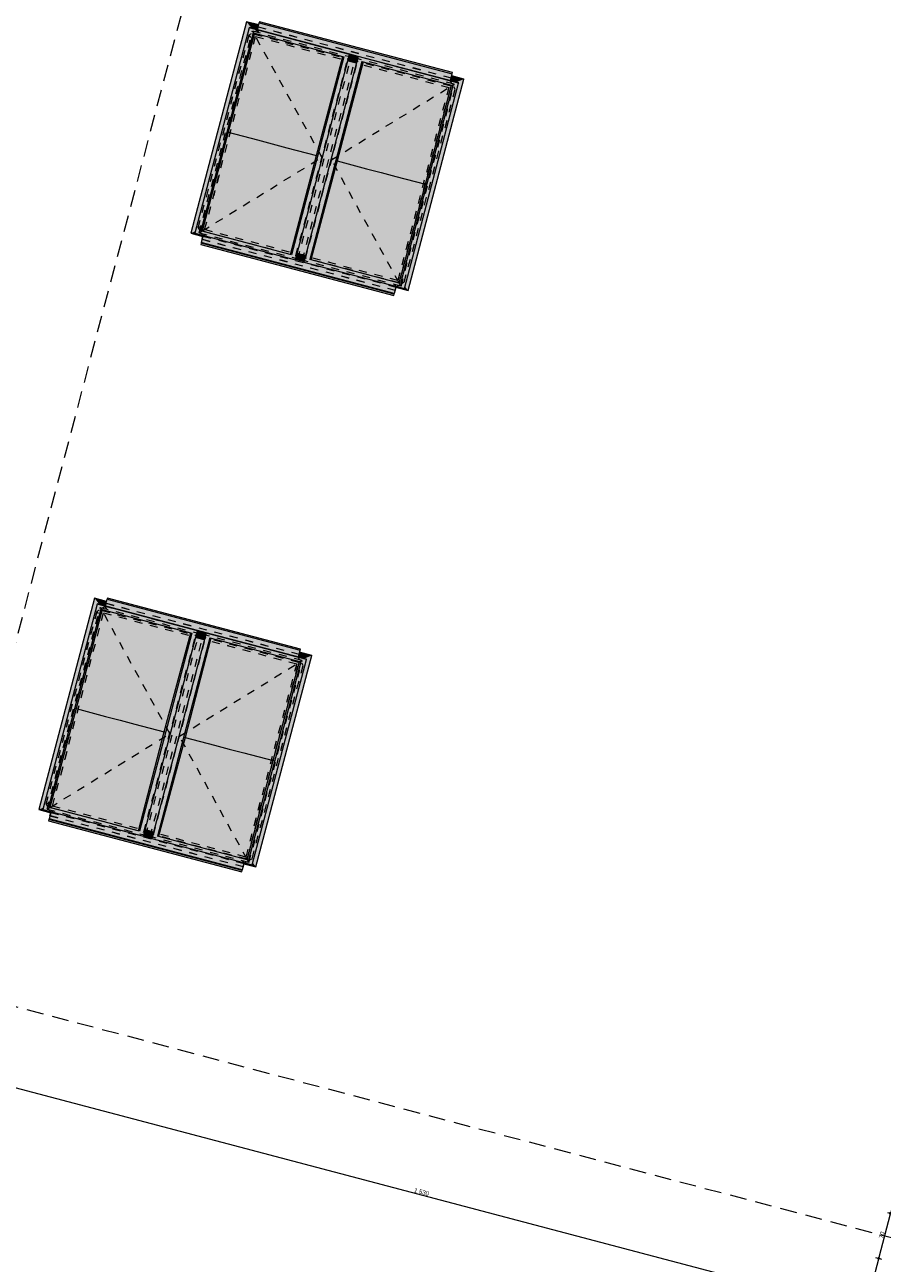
# Model space of a CAD drawing. Header units: millimetres. Extents: x -176817 to 18864955, y -12996033 to 201123.
# Tile 57 of 256: x 100136 to 113013, y 21087 to 39686. Entities that reach past the tile are written whole.
import ezdxf
from ezdxf.enums import TextEntityAlignment as Align

# ---------------------------------------------------------------- set-up
doc = ezdxf.new("R2010")
doc.units = ezdxf.units.MM
doc.header["$MEASUREMENT"] = 0
doc.linetypes.add('Przerywana', pattern=[240, 120, -120])
doc.linetypes.add('Przerywana długa', pattern=[390, 250, -140])
for name, color, linetype in [('213-A Wymiarowanie wewnętrzne', 7, 'Continuous'), ('232-A Klapy oddymiające', 7, 'Continuous'), ('232-A Klapy oddymiające podkład', 7, 'Continuous'), ('410-K Osie', 7, 'Continuous')]:
    doc.layers.add(name, color=color, linetype=linetype)
doc.styles.add('STYL_AUTOMATYCZNY_4', font='arial.ttf')
doc.styles.add('STYL_AUTOMATYCZNY_8', font='ARIALN.TTF')
doc.dimstyles.new('STYL_AUTOMATYCZNY__3', dxfattribs={"dimtxt": 64.999998, "dimasz": 47.5, "dimexe": 0.18, "dimexo": 0.0625, "dimgap": 0, "dimtad": 1, "dimdec": 1, "dimlfac": 0.1, "dimzin": 0, "dimdsep": 46, "dimtxsty": 'STYL_AUTOMATYCZNY_4', "dimblk": 'ARROWHEAD_11', "dimblk1": 'ARROWHEAD_11', "dimblk2": 'ARROWHEAD_11', "dimcen": 0.09, "dimclrd": 30, "dimclre": 30, "dimclrt": 30, "dimazin": 0, "dimtfac": 1, "dimtdec": 4, "dimtmove": 0, "dimatfit": 3, "dimfxl": 0, "dimtolj": 1, "dimtzin": 0, "dimarcsym": 0})

# ---------------------------------------------------------------- blocks, each defined once
blk = doc.blocks.new('Klapa mcr_PROLIGHT_DVP[243]_2', base_point=(102396, 29056))
at = {"layer": '232-A Klapy oddymiające', "linetype": 'Continuous', "lineweight": 0, "true_color": 0xffffff}
for points in [[(101259, 30977), (101184, 31074), (100346, 27900), (100664, 28872), (100782, 29318), (101223, 30987)], [(101184, 31074), (101363, 31018), (101365, 31026)], [(101346, 30954), (101363, 31018), (101184, 31074), (101259, 30977)], [(101184, 31074), (101365, 31026), (101365, 31026), (101184, 31074)], [(101373, 31057), (104277, 30310), (101378, 31075)], [(101378, 31075), (104277, 30310), (101378, 31075)], [(104277, 30310), (104277, 30310), (101378, 31075)], [(100408, 27898), (101280, 30909), (101222, 30983)], [(100495, 27934), (101280, 30909), (100408, 27898)], [(100908, 29416), (101300, 30904), (101299, 30904), (101168, 30487), (100887, 29422)], [(100908, 29416), (101348, 29299), (101311, 30901), (101300, 30904)], [(101168, 30487), (101299, 30904), (101280, 30909)], [(101222, 30983), (102731, 30585), (101223, 30987)], [(101280, 30909), (102644, 30549), (101222, 30983)], [(102644, 30549), (102731, 30585), (101222, 30983)], [(102731, 30585), (102732, 30589), (101223, 30987)], [(101348, 29299), (101959, 30730), (101311, 30901)], [(104054, 30349), (101373, 31057), (101346, 30954), (101688, 30864)], [(101373, 31057), (104272, 30292), (104277, 30310)], [(101964, 30728), (101959, 30730), (101348, 29299), (101569, 29241)], [(101569, 29241), (101790, 29183), (101969, 30727), (101964, 30728)], [(102859, 30555), (104245, 30189), (104272, 30292), (104054, 30349), (101688, 30864), (102732, 30589), (102732, 30588), (102859, 30554)], [(101790, 29183), (102231, 29067), (101980, 30724), (101969, 30727)], [(102231, 29067), (102628, 30553), (101980, 30724)], [(102731, 30585), (101859, 27574), (101917, 27499)], [(102731, 30585), (102644, 30549), (101859, 27574), (101969, 27953)], [(102916, 30477), (102858, 30551), (102044, 27466)], [(102644, 30549), (102628, 30553), (102231, 29067), (102373, 29523)], [(102835, 30462), (102838, 30476), (102761, 30497), (102711, 30510), (102708, 30496)], [(102838, 30476), (102847, 30509), (102719, 30539), (102711, 30510)], [(102855, 30538), (102728, 30572), (102719, 30539), (102847, 30509)], [(102738, 30571), (102729, 30575), (102728, 30574)], [(102855, 30539), (102855, 30540), (102728, 30574), (102728, 30573)], [(102855, 30538), (102855, 30539), (102728, 30573), (102728, 30572)], [(102855, 30540), (102859, 30553), (102732, 30587), (102729, 30575), (102738, 30571)], [(102732, 30587), (102859, 30553), (102859, 30554), (102732, 30588)], [(102858, 30551), (104368, 30153), (102859, 30555)], [(102916, 30477), (104281, 30117), (102858, 30551)], [(104368, 30153), (102858, 30551), (104281, 30117)], [(104368, 30153), (104369, 30157), (102859, 30555)], [(102131, 27502), (102916, 30477), (102044, 27466)], [(102155, 28402), (102623, 29659), (102834, 30460), (102707, 30493)], [(102544, 28984), (102932, 30473), (102931, 30473), (102823, 30124), (102524, 28990)], [(102985, 28867), (102943, 30470), (102932, 30473), (102544, 28984)], [(102834, 30462), (102835, 30462), (102707, 30495), (102707, 30495)], [(102834, 30462), (102707, 30495), (102707, 30493), (102834, 30460)], [(102835, 30462), (102707, 30495), (102707, 30495), (102835, 30462)], [(102835, 30462), (102708, 30495), (102707, 30495), (102835, 30462)], [(102835, 30462), (102835, 30462), (102708, 30496), (102708, 30495)], [(102838, 30476), (102838, 30476), (102761, 30497)], [(102931, 30473), (102920, 30476), (102916, 30477), (102823, 30124)], [(102985, 28867), (103591, 30299), (102943, 30470)], [(103206, 28809), (103596, 30298), (103591, 30299), (102985, 28867)], [(103206, 28809), (103426, 28751), (103602, 30296), (103596, 30298)], [(103426, 28751), (103868, 28635), (103612, 30294), (103602, 30296)], [(103553, 27068), (104368, 30153), (103496, 27142)], [(103496, 27142), (104368, 30153), (104281, 30117)], [(103562, 27099), (103608, 27039), (104445, 30213), (104127, 29241), (103935, 28514)], [(103868, 28635), (104260, 30123), (103612, 30294)], [(104445, 30213), (104333, 30166), (104369, 30157), (104127, 29241)], [(104333, 30166), (104445, 30213), (104264, 30261), (104245, 30189)], [(104445, 30213), (104264, 30261), (104264, 30261), (104445, 30213)], [(104010, 29092), (104281, 30117), (104260, 30123), (103868, 28635)], [(102070, 27565), (102623, 29659), (102155, 28402), (101943, 27599)], [(100495, 27934), (100515, 27929), (100908, 29416), (100766, 28963)], [(101163, 27758), (100908, 29416), (100515, 27929), (100545, 27921)], [(100908, 29416), (100887, 29422), (100766, 28963)], [(101163, 27758), (101174, 27755), (101348, 29299), (100908, 29416)], [(102252, 29061), (102373, 29523), (102231, 29067)], [(101179, 27753), (101569, 29241), (101348, 29299), (101174, 27755)], [(101184, 27752), (101790, 29183), (101569, 29241), (101179, 27753)], [(101832, 27581), (101790, 29183), (101184, 27752)], [(101843, 27578), (102231, 29067), (101790, 29183), (101832, 27581)], [(101952, 27928), (102252, 29061), (102231, 29067), (101843, 27578), (101844, 27578)], [(103888, 28630), (104010, 29092), (103868, 28635)], [(100522, 28332), (100664, 28872), (100346, 27900), (100416, 27929)], [(102544, 28984), (102402, 28528), (102131, 27502), (102147, 27498)], [(102166, 27493), (102795, 27327), (102544, 28984), (102147, 27498)], [(102544, 28984), (102524, 28990), (102402, 28528)], [(102806, 27324), (102985, 28867), (102544, 28984), (102795, 27327)], [(103206, 28809), (102985, 28867), (102806, 27324), (102811, 27323)], [(102816, 27321), (103426, 28751), (103206, 28809), (102811, 27323)], [(103464, 27150), (103426, 28751), (102816, 27321)], [(103475, 27147), (103868, 28635), (103426, 28751), (103464, 27150)], [(103608, 27568), (103888, 28630), (103868, 28635), (103475, 27147), (103477, 27147)], [(100527, 27852), (100531, 27865), (100408, 27898), (100416, 27929), (100346, 27900)], [(100408, 27898), (101917, 27499), (100495, 27934)], [(100495, 27934), (101917, 27499), (101859, 27574)], [(101859, 27574), (100495, 27934), (100495, 27934)], [(101859, 27574), (101843, 27578), (101832, 27581), (101174, 27755), (101163, 27758), (100506, 27931), (100545, 27921), (101859, 27574)], [(101952, 27928), (101844, 27578), (101859, 27574)], [(100495, 27731), (103395, 26966), (100500, 27749)], [(100500, 27749), (103400, 26984), (100503, 27759)], [(103400, 26984), (100500, 27749), (103395, 26966)], [(100503, 27759), (103402, 26993), (100994, 27743), (100531, 27865)], [(103400, 26984), (103402, 26993), (100503, 27759)], [(103430, 27100), (102044, 27466), (102046, 27472), (101919, 27506), (101917, 27499), (100994, 27743), (103402, 26993)], [(102049, 27484), (102057, 27514), (101930, 27550), (101922, 27518)], [(102057, 27514), (102065, 27547), (101938, 27580), (101930, 27550)], [(102065, 27547), (102069, 27560), (101942, 27593), (101938, 27581), (102023, 27558)], [(102023, 27558), (101938, 27581), (101938, 27580)], [(102065, 27547), (102065, 27547), (101938, 27580), (101938, 27580)], [(102065, 27547), (101938, 27580), (101938, 27580), (102065, 27547)], [(102069, 27562), (102070, 27565), (101943, 27599), (101942, 27595)], [(102069, 27562), (101942, 27595), (101942, 27594), (102069, 27560)], [(101942, 27593), (102069, 27560), (102069, 27560), (101942, 27594)], [(103496, 27142), (103608, 27568), (103477, 27147)], [(102046, 27473), (102049, 27484), (101922, 27518), (101919, 27507)], [(102046, 27472), (102046, 27473), (101919, 27507), (101919, 27506)], [(102044, 27466), (103553, 27068), (102131, 27502)], [(103553, 27068), (103496, 27142), (102131, 27502)], [(103484, 27145), (103445, 27155), (102131, 27502), (102131, 27502)], [(103496, 27142), (103475, 27147), (103464, 27150), (102806, 27324), (102795, 27327), (102135, 27501), (103496, 27142)], [(103427, 27087), (103608, 27039), (103429, 27095)], [(103608, 27039), (103562, 27099), (103553, 27068), (103430, 27100), (103429, 27095)]]:
    blk.add_hatch(color=7, dxfattribs=at).paths.add_polyline_path(points)
at = {"layer": '232-A Klapy oddymiające', "color": 7, "linetype": 'Continuous', "lineweight": 0}
for p, q in [((101184, 31074), (100346, 27900)), ((101184, 31074), (101365, 31026)), ((101184, 31074), (101184, 31074)), ((101365, 31026), (101184, 31074)), ((101378, 31075), (101373, 31057)), ((104277, 30310), (101378, 31075)), ((101378, 31075), (101378, 31075)), ((104277, 30310), (101378, 31075)), ((101222, 30983), (100408, 27898)), ((101280, 30909), (100495, 27934)), ((101300, 30904), (100908, 29416)), ((101223, 30987), (101222, 30983)), ((102731, 30585), (101222, 30983)), ((102732, 30589), (101223, 30987)), ((101280, 30909), (102644, 30549)), ((101346, 30954), (101373, 31057)), ((101373, 31057), (104272, 30292)), ((102644, 30549), (101859, 27574)), ((101917, 27499), (102731, 30585)), ((102858, 30551), (102044, 27466)), ((102231, 29067), (102628, 30553)), ((102711, 30510), (102838, 30476)), ((102855, 30538), (102728, 30572)), ((102731, 30585), (102732, 30589)), ((102859, 30553), (102732, 30587)), ((102859, 30555), (102858, 30551)), ((104368, 30153), (102858, 30551)), ((104369, 30157), (102859, 30555)), ((102916, 30477), (102131, 27502)), ((102932, 30473), (102544, 28984)), ((102835, 30462), (102707, 30495)), ((102707, 30493), (102834, 30460)), ((102708, 30496), (102835, 30462)), ((102708, 30495), (102835, 30462)), ((102916, 30477), (104281, 30117)), ((103553, 27068), (104368, 30153)), ((103608, 27039), (104445, 30213)), ((104245, 30189), (104272, 30292)), ((104264, 30261), (104445, 30213)), ((104445, 30213), (104264, 30261)), ((104272, 30292), (104277, 30310)), ((104277, 30310), (104277, 30310)), ((104368, 30153), (104369, 30157)), ((104445, 30213), (104445, 30213)), ((104281, 30117), (103496, 27142)), ((103868, 28635), (104260, 30123)), ((100908, 29416), (100515, 27929)), ((100887, 29422), (100908, 29416)), ((100908, 29416), (101348, 29299)), ((101348, 29299), (101569, 29241)), ((101569, 29241), (101790, 29183)), ((101790, 29183), (102231, 29067)), ((101843, 27578), (102231, 29067)), ((102231, 29067), (102252, 29061)), ((102544, 28984), (102147, 27498)), ((102524, 28990), (102544, 28984)), ((102544, 28984), (102985, 28867)), ((102985, 28867), (103206, 28809)), ((103206, 28809), (103426, 28751)), ((103426, 28751), (103868, 28635)), ((103475, 27147), (103868, 28635)), ((103868, 28635), (103888, 28630)), ((100346, 27900), (100527, 27852)), ((101163, 27758), (100495, 27934)), ((101859, 27574), (100495, 27934)), ((100408, 27898), (101917, 27499)), ((100500, 27749), (100495, 27731)), ((100495, 27731), (103395, 26966)), ((100503, 27759), (100500, 27749)), ((103400, 26984), (100500, 27749)), ((100531, 27865), (100503, 27759)), ((103402, 26993), (100503, 27759)), ((101859, 27574), (101843, 27578)), ((101938, 27580), (102065, 27547)), ((102069, 27562), (101942, 27595)), ((101942, 27593), (102069, 27560)), ((101943, 27599), (102070, 27565)), ((101919, 27507), (102046, 27473)), ((101922, 27518), (102049, 27484)), ((102044, 27466), (103553, 27068)), ((102795, 27327), (102131, 27502)), ((103496, 27142), (102131, 27502)), ((103395, 26966), (103400, 26984)), ((103400, 26984), (103402, 26993)), ((103430, 27100), (103402, 26993)), ((103427, 27087), (103608, 27039)), ((103496, 27142), (103475, 27147))]:
    blk.add_line(p, q, dxfattribs=at)
blk = doc.blocks.new('Klapa mcr_PROLIGHT_DVP[251]_2', base_point=(104680, 37712))
at = {"layer": '232-A Klapy oddymiające', "linetype": 'Continuous', "lineweight": 0, "true_color": 0xffffff}
for points in [[(103543, 39633), (103468, 39730), (102630, 36556), (102949, 37528), (103066, 37974), (103507, 39643)], [(102692, 36554), (103564, 39565), (103506, 39639)], [(103468, 39730), (103647, 39674), (103649, 39682)], [(103630, 39610), (103647, 39674), (103468, 39730), (103543, 39633)], [(103468, 39730), (103649, 39682), (103649, 39682), (103468, 39730)], [(103506, 39639), (105015, 39241), (103507, 39643)], [(103564, 39565), (104928, 39205), (103506, 39639)], [(104928, 39205), (105015, 39241), (103506, 39639)], [(105015, 39241), (105016, 39245), (103507, 39643)], [(106338, 39005), (103657, 39713), (103630, 39610), (103972, 39520)], [(103657, 39713), (106561, 38966), (103662, 39731)], [(103657, 39713), (106557, 38948), (106561, 38966)], [(103662, 39731), (106561, 38966), (103662, 39731)], [(106561, 38966), (106561, 38966), (103662, 39731)], [(102779, 36590), (103564, 39565), (102692, 36554)], [(103192, 38072), (103584, 39560), (103583, 39560), (103452, 39143), (103171, 38077)], [(103192, 38072), (103633, 37955), (103595, 39557), (103584, 39560)], [(103452, 39143), (103583, 39560), (103564, 39565)], [(103633, 37955), (104243, 39386), (103595, 39557)], [(105143, 39211), (106530, 38845), (106557, 38948), (106338, 39005), (103972, 39520), (105016, 39245), (105016, 39244), (105143, 39210)], [(104248, 39384), (104243, 39386), (103633, 37955), (103853, 37897)], [(103853, 37897), (104074, 37839), (104253, 39383), (104248, 39384)], [(104074, 37839), (104515, 37723), (104264, 39380), (104253, 39383)], [(104515, 37723), (104912, 39209), (104264, 39380)], [(105016, 39243), (105143, 39209), (105143, 39210), (105016, 39244)], [(105015, 39241), (104143, 36230), (104201, 36155)], [(105015, 39241), (104928, 39205), (104143, 36230), (104253, 36609)], [(105200, 39133), (105142, 39207), (104328, 36122)], [(104415, 36158), (105200, 39133), (104328, 36122)], [(104439, 37058), (104907, 38315), (105118, 39116), (104991, 39149)], [(104928, 39205), (104912, 39209), (104515, 37723), (104658, 38179)], [(104828, 37640), (105217, 39129), (105215, 39129), (105107, 38780), (104808, 37646)], [(105269, 37523), (105227, 39126), (105217, 39129), (104828, 37640)], [(105119, 39117), (104992, 39151), (104991, 39149), (105118, 39116)], [(105119, 39118), (105122, 39131), (105046, 39152), (104995, 39166), (104992, 39152)], [(105119, 39118), (105119, 39118), (104992, 39152), (104992, 39151)], [(105119, 39117), (105119, 39118), (104992, 39151), (104992, 39151)], [(105119, 39118), (104992, 39151), (104992, 39151), (105119, 39118)], [(105119, 39118), (104992, 39151), (104992, 39151), (105119, 39118)], [(105122, 39132), (105131, 39165), (105003, 39195), (104995, 39166)], [(105139, 39194), (105012, 39228), (105003, 39195), (105131, 39165)], [(105022, 39227), (105013, 39231), (105012, 39230)], [(105139, 39195), (105139, 39196), (105012, 39230), (105012, 39229)], [(105139, 39194), (105139, 39195), (105012, 39229), (105012, 39228)], [(105139, 39196), (105143, 39209), (105016, 39243), (105013, 39231), (105022, 39227)], [(105122, 39131), (105122, 39132), (105046, 39152)], [(105215, 39129), (105204, 39132), (105200, 39133), (105107, 38780)], [(105142, 39207), (106652, 38809), (105143, 39211)], [(105200, 39133), (106565, 38773), (105142, 39207)], [(106652, 38809), (105142, 39207), (106565, 38773)], [(106652, 38809), (106653, 38813), (105143, 39211)], [(105269, 37523), (105875, 38955), (105227, 39126)], [(105490, 37465), (105880, 38954), (105875, 38955), (105269, 37523)], [(105490, 37465), (105711, 37407), (105886, 38952), (105880, 38954)], [(105711, 37407), (106152, 37291), (105896, 38950), (105886, 38952)], [(106152, 37291), (106544, 38779), (105896, 38950)], [(106617, 38822), (106730, 38869), (106548, 38917), (106530, 38845)], [(106730, 38869), (106548, 38917), (106548, 38917), (106730, 38869)], [(105838, 35724), (106652, 38809), (105780, 35798)], [(105780, 35798), (106652, 38809), (106565, 38773)], [(105846, 35755), (105892, 35695), (106730, 38869), (106411, 37897), (106219, 37170)], [(106294, 37747), (106565, 38773), (106544, 38779), (106152, 37291)], [(106730, 38869), (106617, 38822), (106653, 38813), (106411, 37897)], [(104354, 36221), (104907, 38315), (104439, 37058), (104227, 36255)], [(104536, 37717), (104658, 38179), (104515, 37723)], [(102779, 36590), (102799, 36585), (103192, 38072), (103050, 37619)], [(103447, 36414), (103192, 38072), (102799, 36585), (102829, 36577)], [(103192, 38072), (103171, 38077), (103050, 37619)], [(103447, 36414), (103458, 36411), (103633, 37955), (103192, 38072)], [(103463, 36409), (103853, 37897), (103633, 37955), (103458, 36411)], [(103468, 36408), (104074, 37839), (103853, 37897), (103463, 36409)], [(104116, 36237), (104074, 37839), (103468, 36408)], [(104127, 36234), (104515, 37723), (104074, 37839), (104116, 36237)], [(104236, 36584), (104536, 37717), (104515, 37723), (104127, 36234), (104128, 36234)], [(104828, 37640), (104686, 37184), (104415, 36158), (104431, 36154)], [(104451, 36149), (105080, 35983), (104828, 37640), (104431, 36154)], [(104828, 37640), (104808, 37646), (104686, 37184)], [(105090, 35980), (105269, 37523), (104828, 37640), (105080, 35983)], [(106172, 37286), (106294, 37747), (106152, 37291)], [(102806, 36988), (102949, 37528), (102630, 36556), (102700, 36585)], [(105490, 37465), (105269, 37523), (105090, 35980), (105095, 35979)], [(105101, 35977), (105711, 37407), (105490, 37465), (105095, 35979)], [(105749, 35806), (105711, 37407), (105101, 35977)], [(105759, 35803), (106152, 37291), (105711, 37407), (105749, 35806)], [(105892, 36224), (106172, 37286), (106152, 37291), (105759, 35803), (105761, 35803)], [(102811, 36508), (102815, 36521), (102692, 36554), (102700, 36585), (102630, 36556)], [(102692, 36554), (104201, 36155), (102779, 36590)], [(102779, 36590), (104201, 36155), (104143, 36230)], [(104143, 36230), (102779, 36590), (102779, 36590)], [(102787, 36415), (105686, 35649), (103278, 36399), (102815, 36521)], [(104143, 36230), (104127, 36234), (104116, 36237), (103458, 36411), (103447, 36414), (102790, 36587), (102829, 36577), (104143, 36230)], [(104236, 36584), (104128, 36234), (104143, 36230)], [(102779, 36387), (105679, 35622), (102784, 36405)], [(102784, 36405), (105684, 35640), (102787, 36415)], [(105684, 35640), (102784, 36405), (105679, 35622)], [(105684, 35640), (105686, 35649), (102787, 36415)], [(105714, 35756), (104328, 36122), (104330, 36128), (104203, 36162), (104201, 36155), (103278, 36399), (105686, 35649)], [(104330, 36129), (104333, 36140), (104206, 36174), (104203, 36163)], [(104330, 36128), (104330, 36129), (104203, 36163), (104203, 36162)], [(104333, 36140), (104341, 36170), (104214, 36206), (104206, 36174)], [(104341, 36170), (104349, 36203), (104222, 36236), (104214, 36206)], [(104307, 36214), (104223, 36237), (104222, 36236)], [(104349, 36203), (104349, 36203), (104222, 36236), (104222, 36236)], [(104349, 36203), (104222, 36236), (104222, 36236), (104349, 36203)], [(104349, 36203), (104353, 36216), (104226, 36249), (104223, 36237), (104307, 36214)], [(104353, 36218), (104354, 36221), (104227, 36255), (104226, 36251)], [(104353, 36218), (104226, 36251), (104226, 36250), (104353, 36216)], [(104226, 36249), (104353, 36216), (104353, 36216), (104226, 36250)], [(104328, 36122), (105838, 35724), (104415, 36158)], [(105838, 35724), (105780, 35798), (104415, 36158)], [(105768, 35801), (105729, 35811), (104415, 36158), (104415, 36158)], [(105780, 35798), (105759, 35803), (105749, 35806), (105090, 35980), (105080, 35983), (104419, 36157), (105780, 35798)], [(105780, 35798), (105892, 36224), (105761, 35803)], [(105711, 35743), (105892, 35695), (105713, 35751)], [(105892, 35695), (105846, 35755), (105838, 35724), (105714, 35756), (105713, 35751)]]:
    blk.add_hatch(color=7, dxfattribs=at).paths.add_polyline_path(points)
at = {"layer": '232-A Klapy oddymiające', "color": 7, "linetype": 'Continuous', "lineweight": 0}
for p, q in [((103468, 39730), (102630, 36556)), ((103506, 39639), (102692, 36554)), ((103468, 39730), (103649, 39682)), ((103468, 39730), (103468, 39730)), ((103649, 39682), (103468, 39730)), ((103507, 39643), (103506, 39639)), ((105015, 39241), (103506, 39639)), ((105016, 39245), (103507, 39643)), ((103630, 39610), (103657, 39713)), ((103662, 39731), (103657, 39713)), ((103657, 39713), (106557, 38948)), ((106561, 38966), (103662, 39731)), ((103662, 39731), (103662, 39731)), ((106561, 38966), (103662, 39731)), ((103564, 39565), (102779, 36590)), ((103584, 39560), (103192, 38072)), ((103564, 39565), (104928, 39205)), ((105015, 39241), (105016, 39245)), ((104928, 39205), (104143, 36230)), ((104201, 36155), (105015, 39241)), ((105142, 39207), (104328, 36122)), ((105200, 39133), (104415, 36158)), ((104515, 37723), (104912, 39209)), ((105217, 39129), (104828, 37640)), ((104991, 39149), (105118, 39116)), ((104992, 39152), (105119, 39118)), ((104992, 39151), (105119, 39118)), ((105119, 39118), (104992, 39151)), ((104995, 39166), (105122, 39132)), ((105139, 39194), (105012, 39228)), ((105143, 39209), (105016, 39243)), ((105143, 39211), (105142, 39207)), ((106652, 38809), (105142, 39207)), ((106653, 38813), (105143, 39211)), ((105200, 39133), (106565, 38773)), ((106530, 38845), (106557, 38948)), ((106548, 38917), (106730, 38869)), ((106730, 38869), (106548, 38917)), ((106557, 38948), (106561, 38966)), ((106561, 38966), (106561, 38966)), ((106565, 38773), (105780, 35798)), ((105838, 35724), (106652, 38809)), ((105892, 35695), (106730, 38869)), ((106152, 37291), (106544, 38779)), ((106652, 38809), (106653, 38813)), ((106730, 38869), (106730, 38869)), ((103192, 38072), (102799, 36585)), ((103171, 38077), (103192, 38072)), ((103192, 38072), (103633, 37955)), ((103633, 37955), (103853, 37897)), ((103853, 37897), (104074, 37839)), ((104074, 37839), (104515, 37723)), ((104127, 36234), (104515, 37723)), ((104828, 37640), (104431, 36154)), ((104515, 37723), (104536, 37717)), ((104808, 37646), (104828, 37640)), ((104828, 37640), (105269, 37523)), ((105269, 37523), (105490, 37465)), ((105490, 37465), (105711, 37407)), ((105711, 37407), (106152, 37291)), ((105759, 35803), (106152, 37291)), ((106152, 37291), (106172, 37286)), ((102630, 36556), (102811, 36508)), ((102692, 36554), (104201, 36155)), ((103447, 36414), (102779, 36590)), ((104143, 36230), (102779, 36590)), ((102815, 36521), (102787, 36415)), ((102784, 36405), (102779, 36387)), ((102779, 36387), (105679, 35622)), ((102787, 36415), (102784, 36405)), ((105684, 35640), (102784, 36405)), ((105686, 35649), (102787, 36415)), ((104143, 36230), (104127, 36234)), ((104203, 36163), (104330, 36129)), ((104206, 36174), (104333, 36140)), ((104222, 36236), (104349, 36203)), ((104353, 36218), (104226, 36251)), ((104226, 36249), (104353, 36216)), ((104227, 36255), (104354, 36221)), ((104328, 36122), (105838, 35724)), ((105080, 35983), (104415, 36158)), ((105780, 35798), (104415, 36158)), ((105714, 35756), (105686, 35649)), ((105711, 35743), (105892, 35695)), ((105780, 35798), (105759, 35803)), ((105679, 35622), (105684, 35640)), ((105684, 35640), (105686, 35649))]:
    blk.add_line(p, q, dxfattribs=at)
blk = doc.blocks.new('*D3094')
at = {"layer": '213-A Wymiarowanie wewnętrzne', "linetype": 'Continuous', "lineweight": 200}
for points in [[(98672, 24066), (98673, 24061), (98676, 24057), (98680, 24055), (98685, 24054), (98689, 24055), (98694, 24057), (98696, 24061), (98697, 24066), (98696, 24071), (98694, 24075), (98689, 24078), (98685, 24079), (98680, 24078), (98676, 24075), (98673, 24071)], [(113466, 20163), (113467, 20158), (113469, 20154), (113474, 20151), (113478, 20150), (113483, 20151), (113487, 20154), (113490, 20158), (113491, 20163), (113490, 20167), (113487, 20171), (113483, 20174), (113478, 20175), (113474, 20174), (113469, 20171), (113467, 20167)]]:
    blk.add_hatch(color=30, dxfattribs=at).paths.add_polyline_path(points)
at = {"layer": '213-A Wymiarowanie wewnętrzne', "color": 30, "linetype": 'Continuous', "lineweight": 0}
for p, q in [((98682, 24054), (98673, 24021)), ((98697, 24112), (98688, 24078)), ((113466, 20166), (98697, 24063))]:
    blk.add_line(p, q, dxfattribs=at)
blk.add_circle((98685, 24066), 12.5, dxfattribs=at)
at = {"layer": '213-A Wymiarowanie wewnętrzne', "color": 30, "lineweight": 200, "insert": (105977, 22155), "char_height": 65, "attachment_point": 7, "rotation": 345.218, "style": 'STYL_AUTOMATYCZNY_4'}
blk.add_mtext('\\A1;{\\pql;\\fArial|b0|i0|c238|p0;\\W1.000000;1\xa0530}', dxfattribs=at)
blk = doc.blocks.new('ARROWHEAD_11')
at = {"color": 0, "linetype": 'Continuous', "lineweight": 0}
blk.add_line((0, 0), (-1, 0), dxfattribs=at)
at = {"color": 0, "linetype": 'Continuous', "lineweight": 0, "const_width": 0.25, "flags": 128}
blk.add_lwpolyline([(-0.125, 0, 1), (0.125, 0, 1)], format="xyb", close=True, dxfattribs=at)
blk = doc.blocks.new('*D3220')
at = {"layer": '213-A Wymiarowanie wewnętrzne', "linetype": 'Continuous', "lineweight": 200}
for points in [[(122642, 57904), (122643, 57899), (122646, 57895), (122650, 57892), (122654, 57891), (122659, 57892), (122663, 57895), (122666, 57899), (122667, 57904), (122666, 57909), (122663, 57913), (122659, 57915), (122654, 57916), (122650, 57915), (122646, 57913), (122643, 57909)], [(113125, 21838), (113126, 21833), (113129, 21829), (113133, 21827), (113138, 21826), (113142, 21827), (113146, 21829), (113149, 21833), (113150, 21838), (113149, 21843), (113146, 21847), (113142, 21850), (113138, 21851), (113133, 21850), (113129, 21847), (113126, 21843)]]:
    blk.add_hatch(color=30, dxfattribs=at).paths.add_polyline_path(points)
at = {"layer": '213-A Wymiarowanie wewnętrzne', "color": 30, "linetype": 'Continuous', "lineweight": 0}
for p, q in [((122651, 57892), (113141, 21850)), ((122609, 57916), (122642, 57907)), ((122666, 57901), (122700, 57892))]:
    blk.add_line(p, q, dxfattribs=at)
blk.add_circle((122654, 57904), 12.5, dxfattribs=at)
at = {"layer": '213-A Wymiarowanie wewnętrzne', "color": 30, "lineweight": 200, "insert": (117855, 39766), "char_height": 65, "attachment_point": 7, "rotation": 75.218, "style": 'STYL_AUTOMATYCZNY_4'}
blk.add_mtext('\\A1;{\\pql;\\fArial|b0|i0|c238|p0;\\W1.000000;3\xa0730}', dxfattribs=at)
blk = doc.blocks.new('*D3221')
at = {"layer": '213-A Wymiarowanie wewnętrzne', "linetype": 'Continuous', "lineweight": 200}
for points in [[(113125, 21838), (113126, 21833), (113129, 21829), (113133, 21827), (113138, 21826), (113142, 21827), (113146, 21829), (113149, 21833), (113150, 21838), (113149, 21843), (113146, 21847), (113142, 21850), (113138, 21851), (113133, 21850), (113129, 21847), (113126, 21843)], [(112946, 21161), (112947, 21157), (112950, 21153), (112954, 21150), (112959, 21149), (112964, 21150), (112968, 21153), (112971, 21157), (112971, 21161), (112971, 21166), (112968, 21170), (112964, 21173), (112959, 21174), (112954, 21173), (112950, 21170), (112947, 21166)]]:
    blk.add_hatch(color=30, dxfattribs=at).paths.add_polyline_path(points)
at = {"layer": '213-A Wymiarowanie wewnętrzne', "color": 30, "linetype": 'Continuous', "lineweight": 0}
for p, q in [((113134, 21826), (112962, 21174)), ((113092, 21850), (113125, 21841)), ((113150, 21835), (113183, 21826))]:
    blk.add_line(p, q, dxfattribs=at)
blk.add_circle((113138, 21838), 12.5, dxfattribs=at)
at = {"layer": '213-A Wymiarowanie wewnętrzne', "color": 30, "lineweight": 200, "insert": (113023, 21455), "char_height": 65, "attachment_point": 7, "rotation": 75.218, "style": 'STYL_AUTOMATYCZNY_4'}
blk.add_mtext('\\A1;{\\pql;\\fArial|b0|i0|c238|p0;\\W1.000000;70}', dxfattribs=at)
blk = doc.blocks.new('*D3222')
at = {"layer": '213-A Wymiarowanie wewnętrzne', "linetype": 'Continuous', "lineweight": 200}
for points in [[(112946, 21161), (112947, 21157), (112950, 21153), (112954, 21150), (112959, 21149), (112964, 21150), (112968, 21153), (112971, 21157), (112971, 21161), (112971, 21166), (112968, 21170), (112964, 21173), (112959, 21174), (112954, 21173), (112950, 21170), (112947, 21166)], [(108979, 6126), (108980, 6121), (108983, 6117), (108987, 6115), (108992, 6114), (108996, 6115), (109000, 6117), (109003, 6121), (109004, 6126), (109003, 6131), (109000, 6135), (108996, 6138), (108992, 6139), (108987, 6138), (108983, 6135), (108980, 6131)]]:
    blk.add_hatch(color=30, dxfattribs=at).paths.add_polyline_path(points)
at = {"layer": '213-A Wymiarowanie wewnętrzne', "color": 30, "linetype": 'Continuous', "lineweight": 0}
for p, q in [((112956, 21149), (108995, 6138)), ((112914, 21173), (112947, 21165)), ((112971, 21158), (113004, 21149))]:
    blk.add_line(p, q, dxfattribs=at)
blk.add_circle((112959, 21161), 12.5, dxfattribs=at)
at = {"layer": '213-A Wymiarowanie wewnętrzne', "color": 30, "lineweight": 200, "insert": (110934, 13539), "char_height": 65, "attachment_point": 7, "rotation": 75.218, "style": 'STYL_AUTOMATYCZNY_4'}
blk.add_mtext('\\A1;{\\pql;\\fArial|b0|i0|c238|p0;\\W1.000000;1\xa0555}', dxfattribs=at)
blk = doc.blocks.new('*D3227')
at = {"layer": '213-A Wymiarowanie wewnętrzne', "linetype": 'Continuous', "lineweight": 200}
for points in [[(153564, 49744), (153565, 49739), (153568, 49735), (153572, 49733), (153577, 49732), (153582, 49733), (153586, 49735), (153589, 49739), (153589, 49744), (153589, 49749), (153586, 49753), (153582, 49756), (153577, 49757), (153572, 49756), (153568, 49753), (153565, 49749)], [(144048, 13679), (144049, 13674), (144051, 13670), (144055, 13667), (144060, 13666), (144065, 13667), (144069, 13670), (144072, 13674), (144073, 13679), (144072, 13683), (144069, 13687), (144065, 13690), (144060, 13691), (144055, 13690), (144051, 13687), (144049, 13683)]]:
    blk.add_hatch(color=30, dxfattribs=at).paths.add_polyline_path(points)
at = {"layer": '213-A Wymiarowanie wewnętrzne', "color": 30, "linetype": 'Continuous', "lineweight": 0}
for p, q in [((153574, 49732), (144063, 13691)), ((153532, 49756), (153565, 49747)), ((153589, 49741), (153622, 49732))]:
    blk.add_line(p, q, dxfattribs=at)
blk.add_circle((153577, 49744), 12.5, dxfattribs=at)
at = {"layer": '213-A Wymiarowanie wewnętrzne', "color": 30, "lineweight": 200, "insert": (148778, 31607), "char_height": 65, "attachment_point": 7, "rotation": 75.218, "style": 'STYL_AUTOMATYCZNY_4'}
blk.add_mtext('\\A1;{\\pql;\\fArial|b0|i0|c238|p0;\\W1.000000;3\xa0730}', dxfattribs=at)
blk = doc.blocks.new('*D3228')
at = {"layer": '213-A Wymiarowanie wewnętrzne', "linetype": 'Continuous', "lineweight": 200}
for points in [[(144048, 13679), (144049, 13674), (144051, 13670), (144055, 13667), (144060, 13666), (144065, 13667), (144069, 13670), (144072, 13674), (144073, 13679), (144072, 13683), (144069, 13687), (144065, 13690), (144060, 13691), (144055, 13690), (144051, 13687), (144049, 13683)], [(143869, 13002), (143870, 12997), (143873, 12993), (143877, 12990), (143882, 12989), (143886, 12990), (143890, 12993), (143893, 12997), (143894, 13002), (143893, 13007), (143890, 13011), (143886, 13013), (143882, 13014), (143877, 13013), (143873, 13011), (143870, 13007)]]:
    blk.add_hatch(color=30, dxfattribs=at).paths.add_polyline_path(points)
at = {"layer": '213-A Wymiarowanie wewnętrzne', "color": 30, "linetype": 'Continuous', "lineweight": 0}
for p, q in [((144057, 13666), (143885, 13014)), ((144015, 13691), (144048, 13682)), ((144072, 13675), (144106, 13667))]:
    blk.add_line(p, q, dxfattribs=at)
blk.add_circle((144060, 13679), 12.5, dxfattribs=at)
at = {"layer": '213-A Wymiarowanie wewnętrzne', "color": 30, "lineweight": 200, "insert": (143946, 13296), "char_height": 65, "attachment_point": 7, "rotation": 75.218, "style": 'STYL_AUTOMATYCZNY_4'}
blk.add_mtext('\\A1;{\\pql;\\fArial|b0|i0|c238|p0;\\W1.000000;70}', dxfattribs=at)
blk = doc.blocks.new('*D3229')
at = {"layer": '213-A Wymiarowanie wewnętrzne', "linetype": 'Continuous', "lineweight": 200}
for points in [[(143869, 13002), (143870, 12997), (143873, 12993), (143877, 12990), (143882, 12989), (143886, 12990), (143890, 12993), (143893, 12997), (143894, 13002), (143893, 13007), (143890, 13011), (143886, 13013), (143882, 13014), (143877, 13013), (143873, 13011), (143870, 13007)], [(139902, -2034), (139903, -2038), (139905, -2042), (139909, -2045), (139914, -2046), (139919, -2045), (139923, -2042), (139926, -2038), (139927, -2034), (139926, -2029), (139923, -2025), (139919, -2022), (139914, -2021), (139909, -2022), (139905, -2025), (139903, -2029)]]:
    blk.add_hatch(color=30, dxfattribs=at).paths.add_polyline_path(points)
at = {"layer": '213-A Wymiarowanie wewnętrzne', "color": 30, "linetype": 'Continuous', "lineweight": 0}
for p, q in [((143878, 12990), (139917, -2022)), ((143836, 13014), (143870, 13005)), ((143894, 12999), (143927, 12990))]:
    blk.add_line(p, q, dxfattribs=at)
blk.add_circle((143882, 13002), 12.5, dxfattribs=at)
at = {"layer": '213-A Wymiarowanie wewnętrzne', "color": 30, "lineweight": 200, "insert": (141857, 5380), "char_height": 65, "attachment_point": 7, "rotation": 75.218, "style": 'STYL_AUTOMATYCZNY_4'}
blk.add_mtext('\\A1;{\\pql;\\fArial|b0|i0|c238|p0;\\W1.000000;1\xa0555}', dxfattribs=at)
blk = doc.blocks.new('*D3234')
at = {"layer": '213-A Wymiarowanie wewnętrzne', "linetype": 'Continuous', "lineweight": 200}
for points in [[(167575, 46047), (167576, 46042), (167578, 46038), (167582, 46036), (167587, 46035), (167592, 46036), (167596, 46038), (167599, 46042), (167600, 46047), (167599, 46052), (167596, 46056), (167592, 46059), (167587, 46060), (167582, 46059), (167578, 46056), (167576, 46052)], [(158058, 9982), (158059, 9977), (158062, 9973), (158066, 9970), (158070, 9969), (158075, 9970), (158079, 9973), (158082, 9977), (158083, 9982), (158082, 9986), (158079, 9990), (158075, 9993), (158070, 9994), (158066, 9993), (158062, 9990), (158059, 9986)]]:
    blk.add_hatch(color=30, dxfattribs=at).paths.add_polyline_path(points)
at = {"layer": '213-A Wymiarowanie wewnętrzne', "color": 30, "linetype": 'Continuous', "lineweight": 0}
blk.add_line((167584, 46035), (158074, 9994), dxfattribs=at)
at = {"layer": '213-A Wymiarowanie wewnętrzne', "color": 30, "lineweight": 200, "insert": (162788, 27910), "char_height": 65, "attachment_point": 7, "rotation": 75.218, "style": 'STYL_AUTOMATYCZNY_4'}
blk.add_mtext('\\A1;{\\pql;\\fArial|b0|i0|c238|p0;\\W1.000000;3\xa0730}', dxfattribs=at)
blk = doc.blocks.new('*D3235')
at = {"layer": '213-A Wymiarowanie wewnętrzne', "linetype": 'Continuous', "lineweight": 200}
for points in [[(158058, 9982), (158059, 9977), (158062, 9973), (158066, 9970), (158070, 9969), (158075, 9970), (158079, 9973), (158082, 9977), (158083, 9982), (158082, 9986), (158079, 9990), (158075, 9993), (158070, 9994), (158066, 9993), (158062, 9990), (158059, 9986)], [(157879, 9305), (157880, 9300), (157883, 9296), (157887, 9293), (157892, 9292), (157897, 9293), (157901, 9296), (157903, 9300), (157904, 9305), (157903, 9310), (157901, 9314), (157897, 9316), (157892, 9317), (157887, 9316), (157883, 9314), (157880, 9310)]]:
    blk.add_hatch(color=30, dxfattribs=at).paths.add_polyline_path(points)
at = {"layer": '213-A Wymiarowanie wewnętrzne', "color": 30, "linetype": 'Continuous', "lineweight": 0}
for p, q in [((158067, 9970), (157895, 9317)), ((158025, 9994), (158058, 9985)), ((158083, 9978), (158116, 9970))]:
    blk.add_line(p, q, dxfattribs=at)
blk.add_circle((158070, 9982), 12.5, dxfattribs=at)
at = {"layer": '213-A Wymiarowanie wewnętrzne', "color": 30, "lineweight": 200, "insert": (157956, 9599), "char_height": 65, "attachment_point": 7, "rotation": 75.218, "style": 'STYL_AUTOMATYCZNY_4'}
blk.add_mtext('\\A1;{\\pql;\\fArial|b0|i0|c238|p0;\\W1.000000;70}', dxfattribs=at)
blk = doc.blocks.new('*D3236')
at = {"layer": '213-A Wymiarowanie wewnętrzne', "linetype": 'Continuous', "lineweight": 200}
for points in [[(157879, 9305), (157880, 9300), (157883, 9296), (157887, 9293), (157892, 9292), (157897, 9293), (157901, 9296), (157903, 9300), (157904, 9305), (157903, 9310), (157901, 9314), (157897, 9316), (157892, 9317), (157887, 9316), (157883, 9314), (157880, 9310)], [(153912, -5731), (153913, -5735), (153916, -5739), (153920, -5742), (153924, -5743), (153929, -5742), (153933, -5739), (153936, -5735), (153937, -5731), (153936, -5726), (153933, -5722), (153929, -5719), (153924, -5718), (153920, -5719), (153916, -5722), (153913, -5726)]]:
    blk.add_hatch(color=30, dxfattribs=at).paths.add_polyline_path(points)
at = {"layer": '213-A Wymiarowanie wewnętrzne', "color": 30, "linetype": 'Continuous', "lineweight": 0}
for p, q in [((157847, 9317), (157880, 9308)), ((157904, 9302), (157937, 9293)), ((157889, 9293), (153928, -5718))]:
    blk.add_line(p, q, dxfattribs=at)
blk.add_circle((157892, 9305), 12.5, dxfattribs=at)
at = {"layer": '213-A Wymiarowanie wewnętrzne', "color": 30, "lineweight": 200, "insert": (155867, 1683), "char_height": 65, "attachment_point": 7, "rotation": 75.218, "style": 'STYL_AUTOMATYCZNY_4'}
blk.add_mtext('\\A1;{\\pql;\\fArial|b0|i0|c238|p0;\\W1.000000;1\xa0555}', dxfattribs=at)
blk = doc.blocks.new('Standardowy znacznik osi[627]_2', base_point=(114991, 87232))
at = {"layer": '410-K Osie', "color": 5, "linetype": 'Przerywana długa', "lineweight": 0}
blk.add_line((114225, 84331), (93199, 4649), dxfattribs=at)
at = {"layer": '410-K Osie', "color": 7, "lineweight": 0, "style": 'STYL_AUTOMATYCZNY_8'}
for tag, p in [('AC_MarkerText_1_0', (115044, 87402)), ('AC_MarkerText_1_1', (92423, 1676))]:
    blk.add_attdef(tag, text='', height=100, rotation=345.218, dxfattribs=at).set_placement(p, align=Align.TOP_CENTER)
blk = doc.blocks.new('Standardowy znacznik osi[635]_2', base_point=(18833, 46361))
at = {"layer": '410-K Osie', "color": 5, "linetype": 'Przerywana długa', "lineweight": 0}
blk.add_line((21734, 45595), (255738, -16152), dxfattribs=at)
at = {"layer": '410-K Osie', "color": 7, "lineweight": 0, "style": 'STYL_AUTOMATYCZNY_8'}
for tag, p in [('AC_MarkerText_1_0', (18733, 46441)), ('AC_MarkerText_1_1', (258781, -16901))]:
    blk.add_attdef(tag, text='', height=100, rotation=345.218, dxfattribs=at).set_placement(p, align=Align.TOP_CENTER)

msp = doc.modelspace()

# ---------------------------------------------------------------- linework, layer by layer
at = {"layer": '232-A Klapy oddymiające podkład', "color": 7, "linetype": 'Przerywana', "lineweight": 0}
for p, q in [((103641.02, 39654.78), (103628.27, 39606.44)), ((103640.7, 39653.58), (106541.4, 38888.15)), ((103641.02, 39654.78), (106541.72, 38889.36)), ((102740.64, 36634.55), (103506.06, 39535.26)), ((102754.29, 36560.66), (103554.4, 39592.79)), ((102803.18, 36589.13), (103582.87, 39543.91)), ((103506.06, 39535.26), (103540.23, 39555.16)), ((103528.88, 39496.09), (103506.06, 39535.26)), ((103554.4, 39592.79), (105036.57, 39201.68)), ((103554.4, 39592.79), (103582.87, 39543.91)), ((103582.87, 39543.91), (104987.69, 39173.21)), ((103589.11, 39583.63), (103628.27, 39606.44)), ((106528.98, 38841.01), (103628.27, 39606.44)), ((103651.07, 39567.28), (103628.27, 39606.44)), ((104208, 36218.44), (104987.69, 39173.21)), ((104236.47, 36169.55), (105036.57, 39201.68)), ((104304.22, 36151.68), (105104.32, 39183.81)), ((104353.1, 36180.15), (105132.79, 39134.92)), ((104987.69, 39173.21), (105036.57, 39201.68)), ((105100.06, 39167.65), (105032.31, 39185.53)), ((105100.38, 39168.86), (105032.63, 39186.74)), ((106586.5, 38792.7), (105104.32, 39183.81)), ((105132.79, 39134.92), (105104.32, 39183.81)), ((106537.62, 38764.23), (105132.79, 39134.92)), ((105563.52, 39095.77), (105563.57, 39095.76)), ((105480.56, 39014.24), (105462.59, 39018.98)), ((105480.56, 39014.24), (105480.61, 39014.23)), ((106541.72, 38889.36), (106528.98, 38841.01)), ((105757.92, 35809.45), (106537.62, 38764.23)), ((105786.39, 35760.57), (106586.5, 38792.7)), ((105834.73, 35818.1), (106600.15, 38718.81)), ((106551.78, 38801.86), (106528.98, 38841.01)), ((106586.5, 38792.7), (106537.62, 38764.23)), ((106600.15, 38718.81), (106580.25, 38752.98)), ((103053.89, 37429.75), (102972.95, 37123.01)), ((103053.89, 37429.75), (103053.94, 37429.73)), ((102897.53, 37229.13), (102897.58, 37229.12)), ((102779.81, 36657.37), (102740.64, 36634.55)), ((105954.6, 36664.32), (105873.66, 36357.59)), ((105954.6, 36664.32), (105954.65, 36664.31)), ((102740.64, 36634.55), (102763.45, 36595.38)), ((102754.29, 36560.66), (102803.18, 36589.13)), ((102754.29, 36560.66), (104236.47, 36169.55)), ((102789.01, 36551.5), (102811.81, 36512.35)), ((102799.06, 36464), (102811.81, 36512.35)), ((102799.06, 36464), (105699.75, 35698.58)), ((102799.38, 36465.21), (105700.07, 35699.79)), ((102803.18, 36589.13), (104208, 36218.44)), ((102850.97, 36535.15), (102811.81, 36512.35)), ((102811.81, 36512.35), (105712.53, 35746.92)), ((105874.17, 36359.52), (105874.22, 36359.51)), ((105991.62, 36412.68), (105991.67, 36412.67)), ((104208, 36218.44), (104236.47, 36169.55)), ((104308.16, 36166.62), (104240.41, 36184.5)), ((104308.48, 36167.83), (104240.73, 36185.71)), ((104353.1, 36180.15), (104304.22, 36151.68)), ((105786.39, 35760.57), (104304.22, 36151.68)), ((105757.92, 35809.45), (104353.1, 36180.15)), ((104715.13, 36113.53), (104697.16, 36118.27)), ((104699.1, 36117.76), (104699.15, 36117.75)), ((104715.13, 36113.53), (104715.18, 36113.52)), ((105924.59, 36158.64), (105924.64, 36158.62)), ((104747.07, 36001.68), (104747.12, 36001.67)), ((105689.72, 35786.08), (105712.53, 35746.92)), ((105699.75, 35698.58), (105712.53, 35746.92)), ((105751.68, 35769.73), (105712.53, 35746.92)), ((105786.39, 35760.57), (105757.92, 35809.45)), ((105834.73, 35818.1), (105795.55, 35795.28)), ((100456.54, 27978.57), (101221.97, 30879.28)), ((100470.2, 27904.68), (101270.3, 30936.81)), ((100519.08, 27933.15), (101298.77, 30887.93)), ((101221.97, 30879.28), (101256.13, 30899.18)), ((101244.78, 30840.11), (101221.97, 30879.28)), ((101270.3, 30936.81), (102752.48, 30545.7)), ((101270.3, 30936.81), (101298.77, 30887.93)), ((101298.77, 30887.93), (102703.6, 30517.23)), ((101305.02, 30927.65), (101344.17, 30950.46)), ((101356.93, 30998.8), (101344.17, 30950.46)), ((104244.88, 30185.03), (101344.17, 30950.46)), ((101366.98, 30911.3), (101344.17, 30950.46)), ((101356.61, 30997.6), (104257.31, 30232.18)), ((101356.93, 30998.8), (104257.63, 30233.38)), ((101923.9, 27562.46), (102703.6, 30517.23)), ((101952.37, 27513.58), (102752.48, 30545.7)), ((102020.13, 27495.7), (102820.23, 30527.83)), ((102703.6, 30517.23), (102752.48, 30545.7)), ((102815.97, 30511.67), (102748.21, 30529.55)), ((102816.28, 30512.88), (102748.53, 30530.76)), ((104302.4, 30136.72), (102820.23, 30527.83)), ((102848.7, 30478.95), (102820.23, 30527.83)), ((102069.01, 27524.17), (102848.7, 30478.95)), ((104253.52, 30108.25), (102848.7, 30478.95)), ((103196.46, 30358.26), (103178.49, 30363.01)), ((103196.46, 30358.26), (103196.51, 30358.25)), ((103279.43, 30439.79), (103279.48, 30439.78)), ((103502.3, 27104.59), (104302.4, 30136.72)), ((104257.63, 30233.38), (104244.88, 30185.03)), ((104267.69, 30145.88), (104244.88, 30185.03)), ((104302.4, 30136.72), (104253.52, 30108.25)), ((103473.83, 27153.47), (104253.52, 30108.25)), ((103550.64, 27162.12), (104316.06, 30062.83)), ((104316.06, 30062.83), (104296.16, 30097)), ((100769.8, 28773.77), (100688.86, 28467.03)), ((100769.8, 28773.77), (100769.85, 28773.75)), ((100613.44, 28573.15), (100613.49, 28573.14)), ((100495.72, 28001.39), (100456.54, 27978.57)), ((100456.54, 27978.57), (100479.36, 27939.4)), ((100470.2, 27904.68), (100519.08, 27933.15)), ((100470.2, 27904.68), (101952.37, 27513.58)), ((100519.08, 27933.15), (101923.9, 27562.46)), ((103670.51, 28008.34), (103589.57, 27701.61)), ((103670.51, 28008.34), (103670.56, 28008.33)), ((100504.91, 27895.52), (100527.72, 27856.37)), ((100514.96, 27808.02), (100527.72, 27856.37)), ((100514.96, 27808.02), (103415.66, 27042.6)), ((100515.28, 27809.23), (103415.98, 27043.81)), ((100566.88, 27879.17), (100527.72, 27856.37)), ((100527.72, 27856.37), (103428.43, 27090.94)), ((103707.53, 27756.7), (103707.58, 27756.69)), ((101923.9, 27562.46), (101952.37, 27513.58)), ((102024.07, 27510.64), (101956.32, 27528.52)), ((102024.39, 27511.85), (101956.64, 27529.73)), ((103590.08, 27703.54), (103590.13, 27703.53)), ((102069.01, 27524.17), (102020.13, 27495.7)), ((103502.3, 27104.59), (102020.13, 27495.7)), ((103473.83, 27153.47), (102069.01, 27524.17)), ((102431.04, 27457.55), (102413.07, 27462.29)), ((102415, 27461.78), (102415.05, 27461.77)), ((102431.04, 27457.55), (102431.09, 27457.54)), ((102462.98, 27345.7), (102463.03, 27345.69)), ((103640.49, 27502.66), (103640.54, 27502.64)), ((103550.64, 27162.12), (103511.46, 27139.3)), ((103405.63, 27130.1), (103428.43, 27090.94)), ((103415.66, 27042.6), (103428.43, 27090.94)), ((103467.59, 27113.75), (103428.43, 27090.94)), ((103502.3, 27104.59), (103473.83, 27153.47))]:
    msp.add_line(p, q, dxfattribs=at)
for points in [[(102803.18, 36589.13), (104597.84, 37695.83), (103582.87, 39543.91)], [(105757.92, 35809.45), (104742.95, 37657.54), (106537.62, 38764.23)], [(100519.08, 27933.15), (102313.75, 29039.85), (101298.77, 30887.93)], [(103473.83, 27153.47), (102458.85, 29001.56), (104253.52, 30108.25)]]:
    msp.add_lwpolyline(points, dxfattribs=at)
for points in [[(103602.75, 39509.75), (106503.46, 38744.32), (105738.04, 35843.61), (102837.33, 36609.04)], [(101318.66, 30853.77), (104219.37, 30088.34), (103453.95, 27187.63), (100553.23, 27953.06)]]:
    msp.add_lwpolyline(points, close=True, dxfattribs=at)

# ---------------------------------------------------------------- block references
at = {"layer": '232-A Klapy oddymiające', "color": 7, "linetype": 'Continuous', "lineweight": 0}
for name, p in [('Klapa mcr_PROLIGHT_DVP[251]_2', (104679.84, 37712.46)), ('Klapa mcr_PROLIGHT_DVP[243]_2', (102395.74, 29056.48))]:
    msp.add_blockref(name, p, dxfattribs=at)
at = {"layer": '410-K Osie', "color": 5, "linetype": 'Continuous', "lineweight": 0}
for name, p in [('Standardowy znacznik osi[627]_2', (114990.6, 87232.11)), ('Standardowy znacznik osi[635]_2', (18832.93, 46360.88))]:
    msp.add_blockref(name, p, dxfattribs=at)

# ---------------------------------------------------------------- dimensions: what is measured, and where the dimension line sits
at = {"layer": '213-A Wymiarowanie wewnętrzne', "color": 30, "linetype": 'Continuous', "lineweight": 200}
for base, p1, p2, angle, picture, middle, turn in [((113137.57, 21838.26), (77651.76, 69778.81), (68134.99, 33713.3), 255.218034, '*D3220', (117851.96, 39882.59), 75.218034), ((144060.19, 13678.56), (77651.76, 69778.81), (68134.99, 33713.3), 255.218034, '*D3227', (148774.58, 31722.89), 75.218034), ((158070.47, 9981.6), (77651.76, 69778.81), (68134.99, 33713.3), 255.218034, '*D3234', (162784.86, 28025.93), 75.218034), ((112958.97, 21161.42), (68134.99, 33713.3), (67956.39, 33036.47), 255.218034, '*D3221', (113004.25, 21511.34), 75.218034), ((143881.59, 13001.73), (68134.99, 33713.3), (67956.39, 33036.47), 255.218034, '*D3228', (143926.87, 13351.64), 75.218034), ((157891.88, 9304.77), (68134.99, 33713.3), (67956.39, 33036.47), 255.218034, '*D3235', (157937.15, 9654.69), 75.218034), ((108991.52, 6126.07), (67956.39, 33036.47), (63892.27, 18026.62), 255.218034, '*D3222', (110931.25, 13655.32), 75.218034), ((139914.15, -2033.63), (67956.39, 33036.47), (63892.27, 18026.62), 255.218034, '*D3229', (141853.87, 5495.62), 75.218034), ((153924.43, -5730.59), (67956.39, 33036.47), (63892.27, 18026.62), 255.218034, '*D3236', (155864.15, 1798.67), 75.218034), ((98684.7, 24066.21), (113690.94, 20968.28), (98897.31, 24871.94), 165.218034, '*D3094', (106093.08, 22158.38), 345.218034)]:
    dim = msp.add_linear_dim(base=base, p1=p1, p2=p2, angle=angle, dimstyle='STYL_AUTOMATYCZNY__3', dxfattribs=at)
    dim.commit()
    dim.dimension.update_dxf_attribs({"geometry": picture, "text_midpoint": middle, "dimtype": 160, "text_rotation": turn})

doc.saveas('drawing.dxf')
